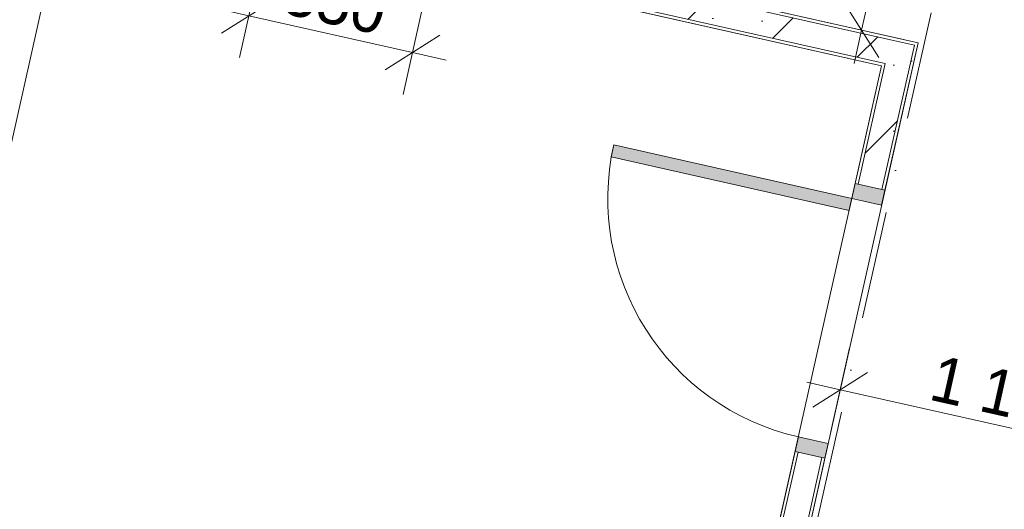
# Model space of a CAD drawing. Header units: millimetres. Extents: x -7218036 to -6523761, y 6117771 to 6337028.
# Tile 109 of 223: x -7158258 to -7155030, y 6134793 to 6136397. Entities that reach past the tile are written whole.
import ezdxf
from ezdxf.enums import TextEntityAlignment as Align

# ---------------------------------------------------------------- set-up
doc = ezdxf.new("R2010")
doc.units = ezdxf.units.MM
doc.header["$MEASUREMENT"] = 0
doc.linetypes.add('Штрихпунктирная', pattern=[670.277762, 352.777767, -176.388884, 0, -141.111112])
for name, color, linetype in [('S - квартира_помещение.АР', 7, 'Continuous'), ('АР-Стены_Перегородки_100_.АР', 7, 'Continuous'), ('АР-Чертеж-Оси_Осевые размеры.АР', 7, 'Continuous'), ('АР-Чертеж-Размеры.АР', 7, 'Continuous'), ('Двери Archicad', 7, 'Continuous')]:
    doc.layers.add(name, color=color, linetype=linetype)
for name, color, linetype, lineweight in [('АР-Стены_Перегородки_100_.АР_Ном._пера__1', 7, 'Continuous', 15), ('АР-Чертеж-Оси_Осевые размеры.АР_Ном._пера__120', 7, 'Continuous', 0), ('АР-Чертеж-Размеры.АР_Ном._пера__1', 7, 'Continuous', 0), ('Двери Archicad_Ном._пера__120', 7, 'Continuous', 0)]:
    doc.layers.add(name, color=color, linetype=linetype, lineweight=lineweight)
doc.styles.add('РЎР“Р•РќР•Р\xa0Р\x98Р\xa0_РЎРўР\x98Р›Р¬_2', font='GOTHIC.TTF')
doc.dimstyles.new('СГЕНЕРИР_СТИЛЬ__1', dxfattribs={"dimtxt": 150, "dimasz": 142.5, "dimexe": 0.18, "dimexo": 0.0625, "dimgap": 0, "dimtad": 1, "dimdec": 0, "dimzin": 0, "dimdsep": 46, "dimtxsty": 'РЎР“Р•РќР•Р\xa0Р\x98Р\xa0_РЎРўР\x98Р›Р¬_2', "dimblk": 'ARROWHEAD_6', "dimblk1": 'ARROWHEAD_6', "dimblk2": 'ARROWHEAD_6', "dimcen": 0.09, "dimse1": 1, "dimse2": 1, "dimclrd": 7, "dimclre": 7, "dimclrt": 7, "dimazin": 0, "dimtfac": 1, "dimtdec": 4, "dimtmove": 0, "dimatfit": 3, "dimfxl": 1, "dimtolj": 1, "dimtzin": 0, "dimarcsym": 0})
doc.dimstyles.new('СГЕНЕРИР_СТИЛЬ__2', dxfattribs={"dimtxt": 150, "dimasz": 142.5, "dimexe": 0.18, "dimexo": 0.0625, "dimgap": 0, "dimtad": 1, "dimdec": 0, "dimzin": 0, "dimdsep": 46, "dimtxsty": 'РЎР“Р•РќР•Р\xa0Р\x98Р\xa0_РЎРўР\x98Р›Р¬_2', "dimblk": 'ARROWHEAD_6', "dimblk1": 'ARROWHEAD_6', "dimblk2": 'ARROWHEAD_6', "dimcen": 0.09, "dimse1": 1, "dimse2": 1, "dimclrd": 7, "dimclre": 7, "dimclrt": 7, "dimazin": 0, "dimtfac": 1, "dimtdec": 4, "dimtmove": 2, "dimatfit": 3, "dimfxl": 1, "dimtolj": 1, "dimtzin": 0, "dimarcsym": 0})
pattern_1 = [(45, (-6566190.34, 6563027.8), (-111.369318, 111.369318), [0, -105, 0, -157.5]), (110, (-6565840.34, 6563027.8), (148.001588, 53.868173), [0, -77, 0, -133])]
pattern_2 = [(45, (-6566190.34, 6562677.8), (-169.70563, 169.70563), []), (90, (-6566360.05, 6562847.5), (-216, 0), [0, -144, 0, -216]), (155, (-6566190.34, 6563017.2), (91.285545, 195.76248), [0, -105.6, 0, -182.4])]

# ---------------------------------------------------------------- blocks, each defined once
blk = doc.blocks.new('Металлическая Дверь 23[5]_7', base_point=(-6566190.3, 6562677.8))
at = {"layer": 'Двери Archicad', "linetype": 'Continuous', "lineweight": 0, "true_color": 0xffffff}
for points in [[(-7156310.2, 6135986.7), (-7156318.9, 6135947.7), (-7155538.4, 6135772.4), (-7155529.6, 6135811.4)], [(-7155421.1, 6135838.3), (-7155518.7, 6135860.2), (-7155529.6, 6135811.4), (-7155490.6, 6135802.7), (-7155432, 6135789.5)], [(-7155607.3, 6135009), (-7155665.9, 6135022.1), (-7155704.9, 6135030.9), (-7155715.9, 6134982.1), (-7155618.3, 6134960.2)]]:
    blk.add_hatch(color=7, dxfattribs=at).paths.add_polyline_path(points)
at = {"layer": 'Двери Archicad_Ном._пера__120', "color": 7, "linetype": 'Continuous', "lineweight": 0}
for p, q in [((-7156318.9, 6135947.7), (-7156310.2, 6135986.7)), ((-7156310.2, 6135986.7), (-7155529.6, 6135811.4)), ((-7155538.4, 6135772.4), (-7156318.9, 6135947.7)), ((-7155518.7, 6135860.2), (-7155529.6, 6135811.4)), ((-7155421.1, 6135838.3), (-7155518.7, 6135860.2)), ((-7155518.7, 6135860.2), (-7155508.9, 6135858)), ((-7155518.7, 6135860.2), (-7155508.9, 6135858)), ((-7155508.9, 6135858), (-7155430.8, 6135840.5)), ((-7155508.9, 6135858), (-7155430.8, 6135840.5)), ((-7155432, 6135789.5), (-7155421.1, 6135838.3)), ((-7155430.8, 6135840.5), (-7155421.1, 6135838.3)), ((-7155430.8, 6135840.5), (-7155421.1, 6135838.3)), ((-7155529.6, 6135811.4), (-7155538.4, 6135772.4)), ((-7155529.6, 6135811.4), (-7155490.6, 6135802.7)), ((-7155490.6, 6135802.7), (-7155432, 6135789.5)), ((-7155704.9, 6135030.9), (-7155715.9, 6134982.1)), ((-7155665.9, 6135022.1), (-7155704.9, 6135030.9)), ((-7155607.3, 6135009), (-7155665.9, 6135022.1)), ((-7155618.3, 6134960.2), (-7155607.3, 6135009)), ((-7155715.9, 6134982.1), (-7155618.3, 6134960.2)), ((-7155715.9, 6134982.1), (-7155706.1, 6134979.9)), ((-7155715.9, 6134982.1), (-7155706.1, 6134979.9)), ((-7155706.1, 6134979.9), (-7155628.1, 6134962.4)), ((-7155706.1, 6134979.9), (-7155628.1, 6134962.4)), ((-7155628.1, 6134962.4), (-7155618.3, 6134960.2)), ((-7155628.1, 6134962.4), (-7155618.3, 6134960.2))]:
    blk.add_line(p, q, dxfattribs=at)
blk.add_arc((-7155529.6, 6135811.4), 800, 167.3424, 257.3424, dxfattribs=at)
blk = doc.blocks.new('Стена_15_7', base_point=(-7155420.1, 6136253.2))
at = {"layer": 'АР-Стены_Перегородки_100_.АР', "linetype": 'Continuous', "lineweight": 0, "true_color": 0x000000}
h = blk.add_hatch(dxfattribs=at)
h.set_pattern_fill('ШТУКАТУРКА__ГИПС_01_0007', color=18, style=0, pattern_type=2)
h.set_pattern_definition(pattern_1)
h.paths.add_polyline_path([(-7155430.8, 6135840.5), (-7155421.1, 6135838.3), (-7155314.8, 6136311.6), (-7155324.6, 6136313.8)])
h = blk.add_hatch(dxfattribs=at)
h.set_pattern_fill('БУТ__50__0007', color=18, style=0, pattern_type=2)
h.set_pattern_definition(pattern_2)
h.paths.add_polyline_path([(-7155402.6, 6136331.3), (-7155420.1, 6136253.2), (-7155324.6, 6136313.8)])
h = blk.add_hatch(dxfattribs=at)
h.set_pattern_fill('БУТ__50__0007', color=18, style=0, pattern_type=2)
h.set_pattern_definition(pattern_2)
h.paths.add_polyline_path([(-7155420.1, 6136253.2), (-7155342.1, 6136235.7), (-7155324.6, 6136313.8)])
h = blk.add_hatch(dxfattribs=at)
h.set_pattern_fill('ШТУКАТУРКА__ГИПС_01_0007', color=18, style=0, pattern_type=2)
h.set_pattern_definition(pattern_1)
h.paths.add_polyline_path([(-7155322.4, 6136323.5), (-7155324.6, 6136313.8), (-7155312.6, 6136321.3)])
h = blk.add_hatch(dxfattribs=at)
h.set_pattern_fill('ШТУКАТУРКА__ГИПС_01_0007', color=18, style=0, pattern_type=2)
h.set_pattern_definition(pattern_1)
h.paths.add_polyline_path([(-7155324.6, 6136313.8), (-7155314.8, 6136311.6), (-7155312.6, 6136321.3)])
h = blk.add_hatch(dxfattribs=at)
h.set_pattern_fill('БУТ__50__0007', color=18, style=0, pattern_type=2)
h.set_pattern_definition(pattern_2)
h.paths.add_polyline_path([(-7155508.9, 6135858), (-7155430.8, 6135840.5), (-7155342.1, 6136235.7), (-7155420.1, 6136253.2)])
h = blk.add_hatch(dxfattribs=at)
h.set_pattern_fill('ШТУКАТУРКА__ГИПС_01_0007', color=18, style=0, pattern_type=2)
h.set_pattern_definition(pattern_1)
h.paths.add_polyline_path([(-7155429.9, 6136255.4), (-7155432.1, 6136245.7), (-7155420.1, 6136253.2)])
h = blk.add_hatch(dxfattribs=at)
h.set_pattern_fill('ШТУКАТУРКА__ГИПС_01_0007', color=18, style=0, pattern_type=2)
h.set_pattern_definition(pattern_1)
h.paths.add_polyline_path([(-7155432.1, 6136245.7), (-7155422.3, 6136243.5), (-7155420.1, 6136253.2)])
h = blk.add_hatch(dxfattribs=at)
h.set_pattern_fill('ШТУКАТУРКА__ГИПС_01_0007', color=18, style=0, pattern_type=2)
h.set_pattern_definition(pattern_1)
h.paths.add_polyline_path([(-7155432.1, 6136245.7), (-7155518.7, 6135860.2), (-7155508.9, 6135858), (-7155422.3, 6136243.5)])
h = blk.add_hatch(dxfattribs=at)
h.set_pattern_fill('ШТУКАТУРКА__ГИПС_01_0007', color=18, style=0, pattern_type=2)
h.set_pattern_definition(pattern_1)
h.paths.add_polyline_path([(-7156487.2, 6131547.6), (-7156477.4, 6131545.4), (-7155706.1, 6134979.9), (-7155715.9, 6134982.1)])
h = blk.add_hatch(dxfattribs=at)
h.set_pattern_fill('БУТ__50__0007', color=18, style=0, pattern_type=2)
h.set_pattern_definition(pattern_2)
h.paths.add_polyline_path([(-7155774.1, 6134677.4), (-7155696, 6134659.8), (-7155628.1, 6134962.4), (-7155706.1, 6134979.9)])
h = blk.add_hatch(dxfattribs=at)
h.set_pattern_fill('ШТУКАТУРКА__ГИПС_01_0007', color=18, style=0, pattern_type=2)
h.set_pattern_definition(pattern_1)
h.paths.add_polyline_path([(-7155628.1, 6134962.4), (-7155693.8, 6134669.6), (-7155684.1, 6134667.4), (-7155618.3, 6134960.2)])
at = {"layer": 'АР-Стены_Перегородки_100_.АР_Ном._пера__1', "color": 7, "linetype": 'Continuous', "lineweight": 15}
for p, q in [((-7155324.6, 6136313.8), (-7155402.6, 6136331.3)), ((-7155342.1, 6136235.7), (-7155324.6, 6136313.8)), ((-7155420.1, 6136253.2), (-7155508.9, 6135858)), ((-7155420.1, 6136253.2), (-7155429.9, 6136255.4)), ((-7155430.8, 6135840.5), (-7155342.1, 6136235.7)), ((-7155508.9, 6135858), (-7155430.8, 6135840.5)), ((-7155706.1, 6134979.9), (-7155774.1, 6134677.4)), ((-7155706.1, 6134979.9), (-7155628.1, 6134962.4)), ((-7155696, 6134659.8), (-7155628.1, 6134962.4))]:
    blk.add_line(p, q, dxfattribs=at)
at = {"layer": 'АР-Стены_Перегородки_100_.АР_Ном._пера__1', "color": 7, "linetype": 'Continuous', "lineweight": 0}
for p, q in [((-7155518.7, 6135860.2), (-7155508.9, 6135858)), ((-7155430.8, 6135840.5), (-7155421.1, 6135838.3)), ((-7155715.9, 6134982.1), (-7155706.1, 6134979.9)), ((-7155628.1, 6134962.4), (-7155618.3, 6134960.2))]:
    blk.add_line(p, q, dxfattribs=at)
at = {"layer": 'АР-Стены_Перегородки_100_.АР_Ном._пера__1', "color": 7, "linetype": 'Continuous', "lineweight": 0, "flags": 128}
for points in [[(-7155421.1, 6135838.3), (-7155312.6, 6136321.3)], [(-7155312.6, 6136321.3), (-7155322.4, 6136323.5)], [(-7155432.1, 6136245.7), (-7155518.7, 6135860.2)], [(-7155715.9, 6134982.1), (-7156487.2, 6131547.6)], [(-7155684.1, 6134667.4), (-7155618.3, 6134960.2)]]:
    blk.add_lwpolyline(points, dxfattribs=at)
at = {"layer": 'Двери Archicad', "color": 7, "linetype": 'Continuous', "lineweight": 0}
blk.add_blockref('Металлическая Дверь 23[5]_7', (-6566190.3, 6562677.8), dxfattribs=at)
blk = doc.blocks.new('Стена_46_7', base_point=(-7156425.1, 6136478.9))
at = {"layer": 'АР-Стены_Перегородки_100_.АР', "linetype": 'Continuous', "lineweight": 0, "true_color": 0x000000}
h = blk.add_hatch(dxfattribs=at)
h.set_pattern_fill('БУТ__50__0007', color=18, style=0, pattern_type=2)
h.set_pattern_definition(pattern_2)
h.paths.add_polyline_path([(-7155402.6, 6136331.3), (-7156407.5, 6136557), (-7156425.1, 6136478.9), (-7155420.1, 6136253.2)])
h = blk.add_hatch(dxfattribs=at)
h.set_pattern_fill('ШТУКАТУРКА__ГИПС_01_0007', color=18, style=0, pattern_type=2)
h.set_pattern_definition(pattern_1)
h.paths.add_polyline_path([(-7155322.4, 6136323.5), (-7156405.3, 6136566.7), (-7156407.5, 6136557), (-7155324.6, 6136313.8)])
h = blk.add_hatch(dxfattribs=at)
h.set_pattern_fill('ШТУКАТУРКА__ГИПС_01_0007', color=18, style=0, pattern_type=2)
h.set_pattern_definition(pattern_1)
h.paths.add_polyline_path([(-7155429.9, 6136255.4), (-7156425.1, 6136478.9), (-7156427.3, 6136469.2), (-7155432.1, 6136245.7)])
at = {"layer": 'АР-Стены_Перегородки_100_.АР_Ном._пера__1', "color": 7, "linetype": 'Continuous', "lineweight": 15}
for p, q in [((-7155402.6, 6136331.3), (-7156407.5, 6136557)), ((-7156425.1, 6136478.9), (-7155429.9, 6136255.4)), ((-7155324.6, 6136313.8), (-7155402.6, 6136331.3)), ((-7155420.1, 6136253.2), (-7155429.9, 6136255.4))]:
    blk.add_line(p, q, dxfattribs=at)
at = {"layer": 'АР-Стены_Перегородки_100_.АР_Ном._пера__1', "color": 7, "linetype": 'Continuous', "lineweight": 15, "flags": 128}
blk.add_lwpolyline([(-7156425.1, 6136478.9), (-7156407.5, 6136557)], dxfattribs=at)
at = {"layer": 'АР-Стены_Перегородки_100_.АР_Ном._пера__1', "color": 7, "linetype": 'Continuous', "lineweight": 0, "flags": 128}
for points in [[(-7156407.5, 6136557), (-7156405.3, 6136566.7)], [(-7155322.4, 6136323.5), (-7156405.3, 6136566.7)], [(-7156427.3, 6136469.2), (-7156425.1, 6136478.9)], [(-7156427.3, 6136469.2), (-7155432.1, 6136245.7)]]:
    blk.add_lwpolyline(points, dxfattribs=at)
blk = doc.blocks.new('Стандартный Маркер Сетки[71]_7', base_point=(-7153141.2, 6145897.9))
at = {"layer": 'АР-Чертеж-Оси_Осевые размеры.АР_Ном._пера__120', "color": 7, "linetype": 'Штрихпунктирная', "lineweight": 0}
blk.add_line((-7153360.3, 6144922.2), (-7157919, 6124625), dxfattribs=at)
at = {"layer": 'АР-Чертеж-Оси_Осевые размеры.АР_Ном._пера__120', "color": 7, "lineweight": 0, "style": 'РЎР“Р•РќР•Р\xa0Р\x98Р\xa0_РЎРўР\x98Р›Р¬_2'}
blk.add_attdef('AC_MarkerText_1', text='', height=350, rotation=347.3417, dxfattribs=at).set_placement((-7158177.7, 6123342.5), align=Align.TOP_CENTER)
blk = doc.blocks.new('Стандартный Маркер Сетки[84]_7', base_point=(-7153141.2, 6145897.9))
at = {"layer": 'АР-Чертеж-Оси_Осевые размеры.АР_Ном._пера__120', "color": 7, "linetype": 'Штрихпунктирная', "lineweight": 0}
blk.add_line((-7153360.3, 6144922.2), (-7157919, 6124625), dxfattribs=at)
at = {"layer": 'АР-Чертеж-Оси_Осевые размеры.АР_Ном._пера__120', "color": 7, "lineweight": 0, "style": 'РЎР“Р•РќР•Р\xa0Р\x98Р\xa0_РЎРўР\x98Р›Р¬_2'}
blk.add_attdef('AC_MarkerText_1', text='', height=350, rotation=347.3417, dxfattribs=at).set_placement((-7158177.7, 6123342.5), align=Align.TOP_CENTER)
blk = doc.blocks.new('*D462', base_point=(-6566190.3, 6562677.8))
at = {"layer": 'АР-Чертеж-Размеры.АР_Ном._пера__1', "color": 7, "linetype": 'Continuous', "lineweight": 0, "transparency": 16777216}
for p, q in [((-7155598.6, 6135047.7), (-7155537, 6135322.2)), ((-7155478.2, 6135241.7), (-7155657.4, 6135128.2)), ((-7155677.6, 6135209.6), (-7155567.8, 6135185)), ((-7155567.8, 6135185), (-7154494.5, 6134943.9)), ((-7154525.3, 6134806.7), (-7154463.7, 6135081.1)), ((-7154584.1, 6134887.2), (-7154404.9, 6135000.6)), ((-7154494.5, 6134943.9), (-7154384.7, 6134919.2))]:
    blk.add_line(p, q, dxfattribs=at)
at = {"layer": 'АР-Чертеж-Размеры.АР_Ном._пера__1', "color": 7, "lineweight": 0, "transparency": 16777216, "insert": (-7155282.5, 6135151.6), "char_height": 150, "attachment_point": 7, "rotation": 347.3424, "style": 'РЎР“Р•РќР•Р\xa0Р\x98Р\xa0_РЎРўР\x98Р›Р¬_2'}
blk.add_mtext('\\A1;{\\pql;\\fCentury Gothic|b0|i0|c204|p0;\\W1.000000;1\xa0100}', dxfattribs=at)
blk = doc.blocks.new('ARROWHEAD_6')
at = {"color": 0, "linetype": 'Continuous', "lineweight": 0}
for p, q in [((-0.5, -0.5), (0.5, 0.5)), ((0, 0), (-1, 0))]:
    blk.add_line(p, q, dxfattribs=at)
blk = doc.blocks.new('*D468', base_point=(-6566190.3, 6562677.8))
at = {"layer": 'АР-Чертеж-Размеры.АР_Ном._пера__1', "color": 7, "linetype": 'Continuous', "lineweight": 0, "transparency": 16777216}
for p, q in [((-7156346.4, 6136829.4), (-7156284.7, 6137103.8)), ((-7156225.9, 6137023.3), (-7156405.2, 6136909.8)), ((-7156425.3, 6136991.2), (-7156315.5, 6136966.6)), ((-7156315.5, 6136966.6), (-7154149.5, 6136480.1)), ((-7154180.3, 6136342.9), (-7154118.6, 6136617.3)), ((-7154239.1, 6136423.4), (-7154059.8, 6136536.8)), ((-7154149.5, 6136480.1), (-7154039.7, 6136455.4))]:
    blk.add_line(p, q, dxfattribs=at)
at = {"layer": 'АР-Чертеж-Размеры.АР_Ном._пера__1', "color": 7, "lineweight": 0, "transparency": 16777216, "insert": (-7156158.7, 6136962.1), "char_height": 150, "attachment_point": 7, "rotation": 347.3419, "style": 'РЎР“Р•РќР•Р\xa0Р\x98Р\xa0_РЎРўР\x98Р›Р¬_2'}
blk.add_mtext('\\A1;{\\pql;\\fCentury Gothic|b0|i0|c204|p0;\\W1.000000;2\xa0220}', dxfattribs=at)
blk = doc.blocks.new('*D469', base_point=(-6566190.3, 6562677.8))
at = {"layer": 'АР-Чертеж-Размеры.АР_Ном._пера__1', "color": 7, "linetype": 'Continuous', "lineweight": 0, "transparency": 16777216}
for p, q in [((-7155190.9, 6137728.8), (-7155166.2, 6137838.6)), ((-7155134.1, 6137639.2), (-7155247.6, 6137818.5)), ((-7155053.7, 6137698), (-7155328.1, 6137759.7)), ((-7155497.6, 6136362.9), (-7155190.9, 6137728.8)), ((-7155554.4, 6136452.5), (-7155440.9, 6136273.3)), ((-7155360.4, 6136332.1), (-7155634.9, 6136393.7)), ((-7155522.3, 6136253.1), (-7155497.6, 6136362.9))]:
    blk.add_line(p, q, dxfattribs=at)
at = {"layer": 'АР-Чертеж-Размеры.АР_Ном._пера__1', "color": 7, "lineweight": 0, "transparency": 16777216, "insert": (-7155431.5, 6136794.5), "char_height": 150, "attachment_point": 7, "rotation": 77.3419, "style": 'РЎР“Р•РќР•Р\xa0Р\x98Р\xa0_РЎРўР\x98Р›Р¬_2'}
blk.add_mtext('\\A1;{\\pql;\\fCentury Gothic|b0|i0|c204|p0;\\W1.000000;1\xa0400}', dxfattribs=at)
blk = doc.blocks.new('*D529', base_point=(-6566190.3, 6562677.8))
at = {"layer": 'АР-Чертеж-Размеры.АР_Ном._пера__1', "color": 7, "linetype": 'Continuous', "lineweight": 0, "transparency": 16777216}
for p, q in [((-7157537.2, 6136272.8), (-7157475.6, 6136547.2)), ((-7157416.8, 6136466.8), (-7157596, 6136353.3)), ((-7157616.1, 6136434.7), (-7157506.4, 6136410)), ((-7157506.4, 6136410), (-7156969.7, 6136289.5)), ((-7157000.6, 6136152.3), (-7156938.9, 6136426.7)), ((-7157059.4, 6136232.7), (-7156880.1, 6136346.2)), ((-7156969.7, 6136289.5), (-7156860, 6136264.8))]:
    blk.add_line(p, q, dxfattribs=at)
at = {"layer": 'АР-Чертеж-Размеры.АР_Ном._пера__1', "color": 7, "lineweight": 0, "transparency": 16777216, "insert": (-7157403.2, 6136417.6), "char_height": 150, "attachment_point": 7, "rotation": 347.3418, "style": 'РЎР“Р•РќР•Р\xa0Р\x98Р\xa0_РЎРўР\x98Р›Р¬_2'}
blk.add_mtext('\\A1;{\\pql;\\fCentury Gothic|b0|i0|c204|p0;\\W1.000000;550}', dxfattribs=at)
blk = doc.blocks.new('*D710', base_point=(-6566190.3, 6562677.8))
at = {"layer": 'АР-Чертеж-Размеры.АР_Ном._пера__1', "color": 7, "linetype": 'Continuous', "lineweight": 0, "transparency": 16777216}
for p, q in [((-7158037.2, 6136753.9), (-7158150.7, 6136933.1)), ((-7158093.9, 6136843.5), (-7158069.3, 6136953.2)), ((-7157956.7, 6136812.7), (-7158231.1, 6136874.3)), ((-7159396.7, 6131042.9), (-7158093.9, 6136843.5)), ((-7159453.4, 6131132.5), (-7159340, 6130953.3)), ((-7159259.5, 6131012.1), (-7159533.9, 6131073.7)), ((-7159421.4, 6130933.1), (-7159396.7, 6131042.9))]:
    blk.add_line(p, q, dxfattribs=at)
at = {"layer": 'АР-Чертеж-Размеры.АР_Ном._пера__1', "color": 7, "lineweight": 0, "transparency": 16777216, "insert": (-7158772.8, 6133957.7), "char_height": 150, "attachment_point": 7, "rotation": 77.342, "style": 'РЎР“Р•РќР•Р\xa0Р\x98Р\xa0_РЎРўР\x98Р›Р¬_2'}
blk.add_mtext('\\A1;{\\pql;\\fCentury Gothic|b0|i0|c204|p0;\\W1.000000;5\xa0945}', dxfattribs=at)

msp = doc.modelspace()

# ---------------------------------------------------------------- linework, layer by layer
at = {"layer": 'S - квартира_помещение.АР', "color": 254, "linetype": 'Continuous', "lineweight": 0, "true_color": 0xd8d8d8, "flags": 128}
msp.add_lwpolyline([(-7154610.7, 6134426.407), (-7153932.497, 6137446.24), (-7156079.063, 6137928.323), (-7156385.834, 6136562.362), (-7155312.603, 6136321.333), (-7155684.035, 6134667.46)], close=True, dxfattribs=at)
at = {"layer": 'S - квартира_помещение.АР', "color": 254, "linetype": 'Continuous', "lineweight": 0, "true_color": 0xffe1c4, "flags": 128}
msp.add_lwpolyline([(-7160208.242, 6131225.149), (-7156734.801, 6130445.074), (-7156482.808, 6131567.126), (-7155432.085, 6136245.676), (-7158905.536, 6137025.753), (-7159960.633, 6132327.679)], close=True, dxfattribs=at)

# ---------------------------------------------------------------- block references
at = {"layer": 'АР-Стены_Перегородки_100_.АР', "color": 7, "lineweight": 0}
for name, p in [('Стена_46_7', (-7156425.07, 6136478.932)), ('Стена_15_7', (-7155420.137, 6136253.242))]:
    msp.add_blockref(name, p, dxfattribs=at)
at = {"layer": 'АР-Чертеж-Оси_Осевые размеры.АР', "color": 8, "linetype": 'Continuous', "lineweight": 15}
for name in ['Стандартный Маркер Сетки[71]_7', 'Стандартный Маркер Сетки[84]_7']:
    msp.add_blockref(name, (-7153141.199, 6145897.878), dxfattribs=at)

# ---------------------------------------------------------------- dimensions: what is measured, and where the dimension line sits
at = {"layer": 'АР-Чертеж-Размеры.АР', "color": 7, "linetype": 'Continuous', "lineweight": 0}
for base, p1, p2, angle, dimstyle, picture, middle, turn in [((-7155190.863, 6137728.847), (-7155902.882, 6136453.9), (-7155059.435, 6137699.329), 77.341886, 'СГЕНЕРИР_СТИЛЬ__1', '*D469', (-7155448.244, 6137062.016), 77.341886), ((-7154149.459, 6136480.094), (-7156405.348, 6136566.745), (-7154276.525, 6135914.326), 347.341885, 'СГЕНЕРИР_СТИЛЬ__2', '*D468', (-7155891.159, 6136978.881), 347.341885), ((-7156969.745, 6136289.491), (-7157360.83, 6137058.059), (-7156824.197, 6136937.54), 347.341754, 'СГЕНЕРИР_СТИЛЬ__1', '*D529', (-7157219.743, 6136453.254), 347.341754), ((-7158093.942, 6136843.481), (-7162252.324, 6131684.214), (-7158305.441, 6136890.982), 77.341957, 'СГЕНЕРИР_СТИЛЬ__2', '*D710', (-7158789.591, 6134225.224), 77.341957), ((-7154494.467, 6134943.897), (-7155312.603, 6136321.333), (-7154276.525, 6135914.326), 347.342378, 'СГЕНЕРИР_СТИЛЬ__1', '*D462', (-7155014.993, 6135168.413), 347.342378)]:
    dim = msp.add_linear_dim(base=base, p1=p1, p2=p2, angle=angle, dimstyle=dimstyle, dxfattribs=at)
    dim.commit()
    dim.dimension.update_dxf_attribs({"geometry": picture, "text_midpoint": middle, "dimtype": 160, "text_rotation": turn})

doc.saveas('drawing.dxf')
